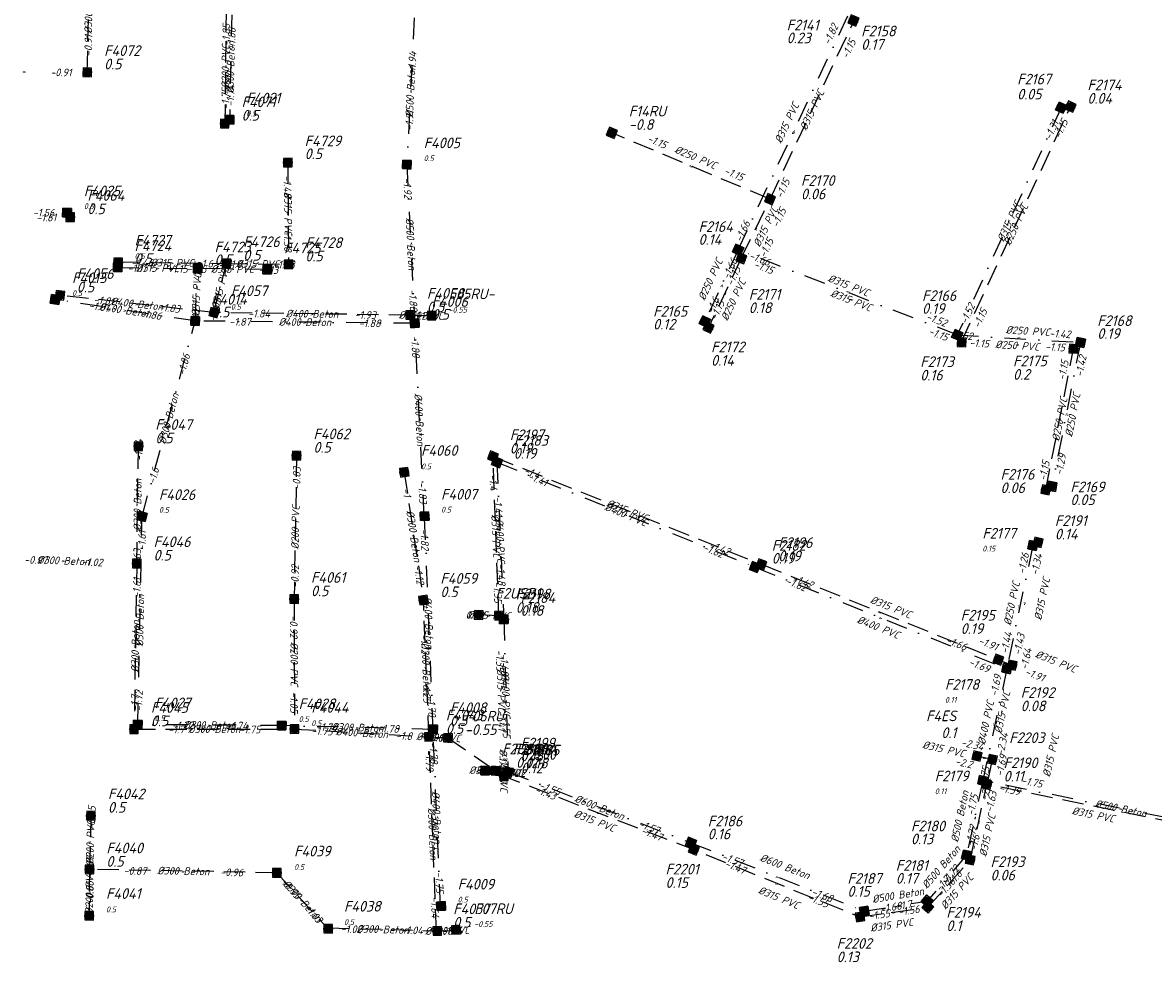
# Model space of a CAD drawing. Header units: metres. Extents: x 153906 to 154973, y 473035 to 474039.
# Tile 1 of 18: x 153908 to 154173, y 473035 to 473255. Entities that reach past the tile are written whole.
import ezdxf
from ezdxf.enums import TextEntityAlignment as Align

# ---------------------------------------------------------------- set-up
doc = ezdxf.new("R2010")
doc.units = ezdxf.units.M
doc.linetypes.add('RI-HWA', pattern=[7.4, 5, -2.4])
doc.linetypes.add('RI-VWA', pattern=[11, 5, -3, 0, -3])
doc.layers.get('0').update_dxf_attribs({"linetype": 'CONTINUOUS'})
for name, color, linetype, lineweight in [('R-OI-RI-BOB-T18', 6, 'CONTINUOUS', 18), ('R-OI-RI-HWA_PUTDEKSELHOOGTE-T25', 150, 'CONTINUOUS', 25), ('R-OI-RI-HWA_PUTNUMMER-T25', 150, 'CONTINUOUS', 25), ('R-OI-RI-HWA_RIOOLPUT_INSPECTIEPUT-S', 150, 'CONTINUOUS', 25), ('R-OI-RI-HWA_TRANSPORTLEIDING-G', 150, 'RI-HWA', 25), ('R-OI-RI-STROOMRICHTING-G', 251, 'CONTINUOUS', 25), ('R-OI-RI-VWA_PUTDEKSELHOOGTE-T25', 34, 'CONTINUOUS', 25), ('R-OI-RI-VWA_PUTNUMMER-T25', 34, 'CONTINUOUS', 25), ('R-OI-RI-VWA_RIOOLPUT_INSPECTIEPUT-S', 34, 'CONTINUOUS', 25), ('R-OI-RI-VWA_TRANSPORTLEIDING-G', 34, 'RI-VWA', 25)]:
    doc.layers.add(name, color=color, linetype=linetype, lineweight=lineweight)
doc.layers.add('R-OI-RI-DIAMETER_RIOOL-T18', color=6, linetype='CONTINUOUS')
doc.styles.add('NLCS-ISO-M500-T25', font='NLCS-ISO.ttf', dxfattribs={"height": 1.25})
doc.styles.add('NLCS-ISO-M750-T18_CURSIEF', font='NLCS-ISO.ttf', dxfattribs={"oblique": 15, "height": 1.35})
doc.styles.add('NLCS-ISO-M750-T25_CURSIEF', font='NLCS-ISO.ttf', dxfattribs={"oblique": 15, "height": 1.875})

# ---------------------------------------------------------------- blocks, each defined once
blk = doc.blocks.new('N-SRI-PUT_VWA-SO')
h = blk.add_hatch(color=256)
edge = h.paths.add_edge_path()
edge.add_arc((0, 0), 2, 0, 360)
at = {"flags": 128}
blk.add_lwpolyline([(-2, 2), (2, 2), (2, -2), (-2, -2)], close=True, dxfattribs=at)
at = {"lineweight": -3, "flags": 128}
blk.add_lwpolyline([(2, -2), (2, 2), (-2, 2), (-2, -2)], close=True, dxfattribs=at)
at = {"lineweight": -3}
blk.add_circle((0, 0), 2, dxfattribs=at)
blk = doc.blocks.new('N-SRI-PUT_HWA-SO')
h = blk.add_hatch(color=256)
h.dxf.hatch_style = 1
h.paths.add_polyline_path([(-2, 0, 1), (2, 0, 1)])
at = {"lineweight": -3, "flags": 128}
blk.add_lwpolyline([(-2, -2), (2, -2), (2, 2), (-2, 2)], close=True, dxfattribs=at)
at = {"lineweight": -3}
blk.add_circle((0, 0), 2, dxfattribs=at)

msp = doc.modelspace()

# ---------------------------------------------------------------- linework, layer by layer
at = {"layer": 'R-OI-RI-HWA_TRANSPORTLEIDING-G', "flags": 128}
for points in [[(154007.9, 473087.5), (154020.99, 473078.52), (154065.5, 473061.32), (154104.41, 473045.56)], [(154120.32, 473047.82), (154130.24, 473058.92)]]:
    msp.add_lwpolyline(points, dxfattribs=at)
at = {"layer": 'R-OI-RI-HWA_TRANSPORTLEIDING-G'}
for points in [[(153923.4, 473243.37, 0), (153924.05, 473273.62, 0)], [(153955.93, 473258.05, 0), (153955.61, 473231.37, 0)], [(154083.34, 473213.65, 0), (154103.02, 473255.44, 0)], [(154128.13, 473180.14, 0), (154153.75, 473235.34, 0)], [(154083.34, 473213.65, 0), (154046.3, 473229.2, 0)], [(153970.38, 473222.23, 0), (153970.55, 473198.4, 0)], [(154076.61, 473199.83, 0), (154083.34, 473213.65, 0)], [(153930.55, 473198.97, 0), (153956, 473198.6, 0)], [(153953.08, 473187.11, 0), (153956, 473198.6, 0)], [(153956, 473198.6, 0), (153970.55, 473198.4, 0)], [(154076.61, 473199.83, 0), (154068.95, 473183.61, 0)], [(153953.08, 473187.11, 0), (153917, 473191.15, 0)], [(153999.01, 473186.5, 0), (153953.08, 473187.11, 0)], [(153999.01, 473186.5, 0), (154004.1, 473186.4, 0)], [(154147.95, 473145.59, 0), (154154.42, 473178.62, 0)], [(153934.98, 473128.34, 0), (153935.39, 473155.8, 0)], [(153972.43, 473153.6, 0), (153971.86, 473119.99, 0)], [(154019.83, 473116.1, 0), (154018.45, 473153.39, 0)], [(154018.45, 473153.39, 0), (154081.31, 473128.14, 0)], [(153997.64, 473149.71, 0), (154002.16, 473119.76, 0)], [(153934.98, 473128.34, 0), (153934.36, 473089.53, 0)], [(154081.31, 473128.14, 0), (154136.81, 473105.81, 0)], [(153971.86, 473119.99, 0), (153971.95, 473089.56, 0)], [(154003.45, 473087.74, 0), (154002.16, 473119.76, 0)], [(154019.83, 473116.1, 0), (154015.1, 473116.28, 0)], [(154136.81, 473105.81, 0), (154140.08, 473104.52, 0)], [(153934.36, 473089.53, 0), (153971.95, 473089.56, 0)], [(153971.95, 473089.56, 0), (154003.45, 473087.74, 0)], [(154005.18, 473042.37, 0), (154003.45, 473087.74, 0)], [(154003.45, 473087.74, 0), (154007.9, 473087.5, 0)], [(154135.41, 473082.45, 0), (154131.83, 473083.25, 0)], [(154135.41, 473082.45, 0), (154134.12, 473076.58, 0)], [(154130.24, 473058.92, 0), (154134.12, 473076.58, 0)], [(154185.77, 473066.02, 0), (154134.12, 473076.58, 0)], [(153924.25, 473069.27, 0), (153923.92, 473056.63, 0)], [(153923.92, 473056.63, 0), (153923.83, 473045.84, 0)], [(153967.81, 473055.89, 0), (153923.98, 473056.72, 0)], [(153967.81, 473055.89, 0), (153979.82, 473042.79, 0)], [(154104.41, 473045.56, 0), (154120.32, 473047.82, 0)], [(153979.82, 473043.01, 0), (154005.37, 473042.3, 0)], [(154005.37, 473042.3, 0), (154010.1, 473042.4, 0)]]:
    msp.add_polyline3d(points, dxfattribs=at)
at = {"layer": 'R-OI-RI-VWA_TRANSPORTLEIDING-G'}
for points in [[(153957.23, 473256.86, 0), (153956.72, 473232.26, 0)], [(154075.84, 473201.8, 0), (154101.87, 473257.22, 0)], [(153999.96, 473256.12, 0), (153998.26, 473221.76, 0)], [(154151.53, 473235.09, 0), (154127.21, 473181.85, 0)], [(153998.26, 473221.76, 0), (154000.12, 473184.6, 0)], [(154075.84, 473201.8, 0), (154068.07, 473185.02, 0)], [(154127.21, 473181.85, 0), (154075.84, 473201.8, 0)], [(153930.53, 473197.67, 0), (153949.27, 473197.4, 0)], [(153948.67, 473185.14, 0), (153949.27, 473197.4, 0)], [(153965.57, 473197.17, 0), (153949.27, 473197.4, 0)], [(153948.67, 473185.14, 0), (153915.88, 473190.17, 0)], [(153936.23, 473139.38, 0), (153948.67, 473185.14, 0)], [(154000.12, 473184.6, 0), (153948.67, 473185.14, 0)], [(154002.33, 473139.46, 0), (154000.12, 473184.6, 0)], [(154127.21, 473181.85, 0), (154156.05, 473180.12, 0)], [(154156.05, 473180.12, 0), (154149.39, 473146.41, 0)], [(154019.38, 473152.06, 0), (154020.96, 473115.26, 0)], [(154019.38, 473152.06, 0), (154079.8, 473127.49, 0)], [(153935.22, 473090.6, 0), (153936.23, 473139.38, 0)], [(154004.41, 473089.48, 0), (154002.41, 473139.42, 0)], [(154144.88, 473132.53, 0), (154138.81, 473103.7, 0)], [(154079.8, 473127.49, 0), (154138.81, 473103.7, 0)], [(154020.96, 473115.26, 0), (154021.99, 473079.54, 0)], [(154138.81, 473103.7, 0), (154133.18, 473077.48, 0)], [(153968.97, 473090.39, 0), (153935.22, 473090.6, 0)], [(154004.41, 473089.48, 0), (153968.97, 473090.39, 0)], [(154006.12, 473048.26, 0), (154004.41, 473089.48, 0)], [(154019.12, 473079.77, 0), (154016.64, 473079.83, 0)], [(154019.12, 473079.77, 0), (154019.9, 473079.69, 0)], [(154021.99, 473079.54, 0), (154019.9, 473079.69, 0)], [(154021.99, 473079.54, 0), (154064.82, 473062.92, 0)], [(154133.18, 473077.48, 0), (154129.39, 473060.04, 0)], [(154197.82, 473064.43, 0), (154133.18, 473077.48, 0)], [(154064.82, 473062.92, 0), (154105.43, 473046.94, 0)], [(154129.39, 473060.04, 0), (154120.18, 473049.29, 0)], [(154105.43, 473046.94, 0), (154120.18, 473049.29, 0)]]:
    msp.add_polyline3d(points, dxfattribs=at)

# ---------------------------------------------------------------- block references
at = {"layer": 'R-OI-RI-HWA_RIOOLPUT_INSPECTIEPUT-S'}
for p, xscale, yscale, zscale, rotation in [((154102.88, 473255.5), 0.4999999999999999, 0.4999999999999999, 0.4999999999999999, 67.6415602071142), ((153923.4, 473243.37), 0.4999999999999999, 0.4999999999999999, 0.4999999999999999, 88.76904044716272), ((154153.75, 473235.34), 0.5, 0.5, 0.5, 245.1054477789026), ((153955.61, 473231.37), 0.5, 0.5, 0.5, 89.29989150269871), ((154046.3, 473229.2), 0.5, 0.5, 0.5, 337.2300594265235), ((153970.38, 473222.23), 0.5, 0.5, 0.5, 270.4110858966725), ((154083.34, 473213.65), 0.5, 0.5, 0.5, 157.2300594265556), ((153919.39, 473209.45), 0.5, 0.5, 0.5, 179.9117996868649), ((154076.61, 473199.83), 0.4999999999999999, 0.4999999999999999, 0.4999999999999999, 339.0851723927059), ((153930.63, 473198.82), 0.5, 0.5, 0.5, 359.8256622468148), ((153956, 473198.6), 0.4999999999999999, 0.4999999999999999, 0.4999999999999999, 359.184863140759), ((153970.55, 473198.4), 0.5, 0.5, 0.5, 90.41108589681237), ((153917, 473191.15), 0.5, 0.5, 0.5, 353.6185013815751), ((153953.08, 473187.11), 0.5, 0.5, 0.5, 75.75390858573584), ((153999.01, 473186.5), 0.5, 0.5, 0.5, 358.8510841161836), ((154004.1, 473186.4), 0.4999999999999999, 0.4999999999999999, 0.4999999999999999, 178.8510841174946), ((154068.95, 473183.61), 0.5, 0.5, 0.5, 64.72540783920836), ((154128.23, 473180.13), 0.5, 0.5, 0.5, 356.7018938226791), ((154154.42, 473178.62), 0.5, 0.5, 0.5, 176.7018938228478), ((153935.39, 473155.8), 0.5, 0.5, 0.5, 269.144591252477), ((153972.43, 473153.6), 0.5, 0.5, 0.5, 269.0284003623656), ((154018.45, 473153.39), 0.5, 0.5, 0.5, 338.1188093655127), ((153997.64, 473149.71), 0.4999999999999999, 0.4999999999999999, 0.4999999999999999, 278.5845388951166), ((154147.95, 473145.59), 0.4999999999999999, 0.4999999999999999, 0.4999999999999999, 78.91911853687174), ((154146.12, 473133.29), 0.5, 0.5, 0.5, 258.1434634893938), ((154081.31, 473128.14), 0.5, 0.5, 0.5, 338.079781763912), ((153934.98, 473128.34), 0.5, 0.5, 0.5, 89.1445912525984), ((153971.86, 473119.99), 0.5, 0.5, 0.5, 89.02840036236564), ((154002.16, 473119.76), 0.4999999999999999, 0.4999999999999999, 0.4999999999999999, 98.58453889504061), ((154015.1, 473116.28), 0.5, 0.5, 0.5, 357.8578556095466), ((154019.83, 473116.1), 0.4999999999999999, 0.4999999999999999, 0.4999999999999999, 92.1271774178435), ((154136.81, 473105.81), 0.5, 0.5, 0.5, 338.4586255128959), ((154140.08, 473104.52), 0.5, 0.5, 0.5, 78.14346348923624), ((153934.36, 473089.53), 0.5, 0.5, 0.5, 89.08476264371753), ((153971.95, 473089.56), 0.5, 0.5, 0.5, 90.16380937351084), ((154003.41, 473087.74), 0.5, 0.5, 0.5, 92.15658806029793), ((154007.9, 473087.5), 0.4999999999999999, 0.4999999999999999, 0.4999999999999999, 176.8965632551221), ((154131.83, 473083.25), 0.5, 0.5, 0.5, 347.5186759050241), ((154135.41, 473082.45), 0.5, 0.5, 0.5, 78.04435141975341), ((154020.99, 473078.52), 0.5, 0.5, 0.5, 91.74104617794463), ((154134.12, 473076.58), 0.4999999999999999, 0.4999999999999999, 0.4999999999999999, 77.59723267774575), ((153924.25, 473069.27), 0.5, 0.5, 0.5, 268.518425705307), ((154065.5, 473061.32), 0.5, 0.5, 0.5, 337.939553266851), ((154130.24, 473058.92), 0.4999999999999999, 0.4999999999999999, 0.4999999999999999, 77.616903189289), ((153923.92, 473056.7), 0.5, 0.5, 0.5, 358.9651650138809), ((153967.81, 473055.89), 0.5, 0.5, 0.5, 270), ((154120.32, 473047.82), 0.5, 0.5, 0.5, 48.18964608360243), ((153923.83, 473045.84), 0.5, 0.5, 0.5, 89.50608310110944), ((154104.41, 473045.56), 0.5, 0.5, 0.5, 8.111953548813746), ((153979.82, 473042.79), 0.4999999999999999, 0.4999999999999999, 0.4999999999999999, 359.3697606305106), ((154005.37, 473042.3), 0.5, 0.5, 0.5, 1.162223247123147), ((154009.76, 473042.55), 0.4999999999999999, 0.4999999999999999, 0.4999999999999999, 183.1969083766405)]:
    msp.add_blockref('N-SRI-PUT_HWA-SO', p, dxfattribs=dict(at, xscale=xscale, yscale=yscale, zscale=zscale, rotation=rotation))
at = {"layer": 'R-OI-RI-VWA_RIOOLPUT_INSPECTIEPUT-S'}
for p, xscale, yscale, zscale, rotation in [((154151.53, 473235.09), 0.5, 0.5, 0.5, 245.4478876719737), ((153956.72, 473232.26), 0.5, 0.5, 0.5, 88.80554069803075), ((153998.26, 473221.76), 0.4999999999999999, 0.4999999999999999, 0.4999999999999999, 87.17127380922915), ((153918.65, 473210.52), 0.4999999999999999, 0.4999999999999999, 0.4999999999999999, 178.7922794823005), ((154075.84, 473201.8), 0.5, 0.5, 0.5, 64.83867047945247), ((153930.53, 473197.67), 0.5, 0.5, 0.5, 359.1810207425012), ((153949.27, 473197.4), 0.4999999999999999, 0.4999999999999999, 0.4999999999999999, 359.1774272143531), ((153965.57, 473197.17), 0.4999999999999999, 0.4999999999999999, 0.4999999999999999, 179.177427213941), ((153915.88, 473190.17), 0.5, 0.5, 0.5, 351.2794469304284), ((153948.67, 473185.14), 0.5, 0.5, 0.5, 87.17955193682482), ((154000.12, 473184.6), 0.5, 0.5, 0.5, 92.86286670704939), ((154068.07, 473185.02), 0.5, 0.5, 0.5, 65.15927739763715), ((154127.21, 473181.85), 0.5, 0.5, 0.5, 65.4478876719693), ((154156.05, 473180.12), 0.4999999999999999, 0.4999999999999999, 0.4999999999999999, 258.829029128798), ((154019.38, 473152.06), 0.5, 0.5, 0.5, 337.8782168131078), ((154149.39, 473146.41), 0.5, 0.5, 0.5, 78.82902912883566), ((153936.23, 473139.38), 0.5, 0.5, 0.5, 74.79150802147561), ((154002.41, 473139.42), 0.4999999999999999, 0.4999999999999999, 0.4999999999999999, 93.00866479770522), ((154144.88, 473132.53), 0.5, 0.5, 0.5, 258.1142461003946), ((154079.8, 473127.49), 0.5, 0.5, 0.5, 338.0387355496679), ((154020.96, 473115.26), 0.5, 0.5, 0.5, 92.45840521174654), ((154138.81, 473103.7), 0.4999999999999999, 0.4999999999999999, 0.4999999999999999, 78.11424610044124), ((154138.81, 473103.7), 0.4999999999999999, 0.4999999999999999, 0.4999999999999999, 78.11424610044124), ((153935.22, 473090.6), 0.5, 0.5, 0.5, 359.643497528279), ((153968.97, 473090.39), 0.5, 0.5, 0.5, 358.5257719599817), ((154004.41, 473089.48), 0.4999999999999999, 0.4999999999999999, 0.4999999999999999, 178.525771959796), ((154016.64, 473079.83), 0.5, 0.5, 0.5, 358.4069367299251), ((154019.12, 473079.77), 0.5, 0.5, 0.5, 355.2363583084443), ((154022.03, 473079.53), 0.5, 0.5, 0.5, 338.7925095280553), ((154133.18, 473077.48), 0.5, 0.5, 0.5, 77.8704748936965), ((154064.82, 473062.92), 0.5, 0.5, 0.5, 338.5171815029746), ((154129.39, 473060.04), 0.4999999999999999, 0.4999999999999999, 0.4999999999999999, 77.7567807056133), ((154120.18, 473049.29), 0.5, 0.5, 0.5, 49.42065691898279), ((154006.28, 473048.09), 0.5, 0.5, 0.5, 92.8133017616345), ((154105.43, 473046.94), 0.5, 0.5, 0.5, 9.063158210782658)]:
    msp.add_blockref('N-SRI-PUT_VWA-SO', p, dxfattribs=dict(at, xscale=xscale, yscale=yscale, zscale=zscale, rotation=rotation))

# ---------------------------------------------------------------- texts
at = {"layer": 'R-OI-RI-BOB-T18', "style": 'NLCS-ISO-M750-T18_CURSIEF', "oblique": 15}
for s, rotation, p in [('-1.85', 89.3814, (153956.89, 473254.7)), ('-1.82', 64.7442, (154099.43, 473254.15)), ('-1.86', 88.8085, (153958.17, 473253.76)), ('-1.94', 87.0896, (154000.56, 473248.08)), ('-0.91', 359.427, (153919.71, 473242.42)), ('-1.15', 337.0817, (154076.69, 473217.85)), ('-1.92', 272.9104, (153997.66, 473213.71)), ('-1.15', 64.7442, (154088.11, 473217.88)), ('-1.15', 64.1713, (154087.23, 473211.03)), ('-1.58', 270.6186, (153969.52, 473201.36)), ('-1.66', 338.8006, (154082.93, 473197.97)), ('-1.6', 359.427, (153952.81, 473197.65)), ('-1.6', 359.427, (153959.62, 473197.55)), ('-1.66', 65.3172, (154075.78, 473199.29)), ('-1.15', 338.8006, (154083.72, 473196.04)), ('-1.15', 359.427, (153946.92, 473196.43)), ('-1.15', 359.427, (153951.3, 473196.37)), ('-1.15', 64.7442, (154076.55, 473197.37)), ('-1.86', 351.4056, (153940.61, 473185.36)), ('-1.83', 353.6975, (153945.02, 473187.01)), ('-1.2', 87.0896, (153949.82, 473188.15)), ('-1.63', 75.6304, (153954.78, 473189.74)), ('-1.52', 65.3172, (154131.45, 473188.71)), ('-1.15', 65.3172, (154134.33, 473187.5)), ('-1.93', 359.427, (153991, 473185.61)), ('-1.88', 359.427, (153992.11, 473183.68)), ('-1.2', 358.8541, (154002.81, 473185.43)), ('-1.52', 356.5623, (154130.76, 473180.63)), ('-1.88', 272.9104, (153999.51, 473176.56)), ('-1.15', 356.5623, (154134.62, 473178.89)), ('-1.86', 75.0575, (153947.54, 473177.16)), ('-1.15', 79.0682, (154153.34, 473175.71)), ('-1.42', 79.0682, (154157.52, 473176.87)), ('-1.4', 272.3375, (154017.75, 473145.36)), ('-1.82', 272.3375, (154001.65, 473131.42)), ('-1.62', 337.6546, (154072.01, 473129.58)), ('-1.42', 338.2276, (154073.52, 473130.19)), ('-1.02', 357.7082, (153926.95, 473127.65)), ('-1.63', 89.3814, (153936.03, 473131.76)), ('-0.92', 88.8085, (153973, 473127.97)), ('-1.12', 278.64, (154000.61, 473123.35)), ('-1.48', 272.3375, (154019.61, 473123.21)), ('0.99', 357.7082, (154016.24, 473115.24)), ('-1.66', 338.2276, (154129.02, 473107.87)), ('-1.91', 338.2276, (154136.31, 473107.87)), ('-1.44', 77.9223, (154140.09, 473112.09)), ('-1.43', 77.9223, (154143.08, 473111.7)), ('-1.69', 338.2276, (154134.41, 473102.72)), ('-1.25', 272.3375, (154002.13, 473095.69)), ('-1.72', 88.8085, (153936.39, 473098.58)), ('-1.05', 270.0456, (153970.94, 473093.36)), ('-1.7', 88.8085, (153935.49, 473097.51)), ('-1.41', 271.7645, (154019.68, 473089.17)), ('-1.55', 271.7645, (154020.76, 473087.5)), ('-1.74', 359.427, (153960.96, 473089.44)), ('-1.78', 358.2811, (153996.38, 473088.68)), ('-1.8', 356.5623, (153999.46, 473086.97)), ('-1.8', 357.1352, (154006.74, 473086.56)), ('-2.34', 347.3949, (154133.15, 473084.48)), ('-1.79', 272.3375, (154002.76, 473079.71)), ('-1.78', 272.3375, (154003.74, 473081.44)), ('-1.43', 271.1915, (154019.98, 473079.17)), ('-1.69', 77.9223, (154138.91, 473083.31)), ('-1.14', 354.2704, (154019.21, 473078.75)), ('-1.14', 355.9893, (154020.35, 473078.65)), ('-1.75', 77.9223, (154134.86, 473080.55)), ('-2.34', 77.3493, (154135.42, 473077.83)), ('-1.39', 348.5408, (154141.76, 473074)), ('-1.75', 77.9223, (154132.14, 473074.07)), ('-1.63', 77.3493, (154136.52, 473074.77)), ('-1.57', 338.8006, (154057, 473064.88)), ('-1.47', 338.8006, (154057.68, 473063.27)), ('-0.87', 88.2355, (153925, 473059.76)), ('-0.96', 358.8541, (153959.88, 473055.04)), ('-1.72', 49.2744, (154127.85, 473056.7)), ('-1.6', 48.1285, (154128.5, 473055.48)), ('-0.86', 89.3814, (153924.9, 473053.92)), ('-1.55', 337.6546, (154096.61, 473047.64)), ('-1.68', 338.8006, (154097.63, 473048.94)), ('-1.03', 312.4445, (153977.35, 473043.94)), ('-1.7', 9.1673, (154116.66, 473047.72)), ('-1.56', 8.0214, (154118.47, 473046.55)), ('-1.04', 358.2811, (154001.95, 473041.46)), ('-1.08', 1.1459, (154008.94, 473041.38))]:
    msp.add_text(s, height=1.8, rotation=rotation, dxfattribs=at).set_placement(p, align=Align.RIGHT)
for s, rotation, p in [('-0.91', 88.8085, (153924.48, 473247.13)), ('-1.15', 64.7442, (154101.57, 473246.39)), ('-1.74', 88.8085, (153957.78, 473235.31)), ('-1.75', 89.3814, (153956.65, 473234.69)), ('-1.91', 87.0896, (153999.65, 473229.69)), ('-1.31', 65.3172, (154149.12, 473227.39)), ('-1.15', 65.3172, (154151.29, 473227.66)), ('-1.15', 337.0817, (154054.4, 473227.21)), ('-1.48', 270.6186, (153969.4, 473219.24)), ('-1.56', 359.427, (153910.64, 473209.63)), ('-1.66', 64.7442, (154076.64, 473203.49)), ('-1.15', 64.1713, (154082.24, 473199.8)), ('-1.11', 359.427, (153932.86, 473196.63)), ('-1.46', 359.427, (153933.72, 473197.92)), ('-1.15', 87.0896, (153950.12, 473194.28)), ('-1.6', 75.6304, (153956.24, 473195.48)), ('-1.58', 359.427, (153966.9, 473197.45)), ('-1.13', 359.427, (153963.52, 473196.2)), ('-1.81', 353.6975, (153924.84, 473189.27)), ('-1.88', 272.9104, (153998.72, 473192.54)), ('-1.6', 65.3172, (154069.95, 473186.7)), ('-1.15', 64.7442, (154070.81, 473185.21)), ('-1.81', 351.4056, (153923.64, 473187.97)), ('-1.84', 359.427, (153961.07, 473186.01)), ('-1.87', 359.427, (153956.66, 473184.06)), ('-1.2', 358.8541, (154000.27, 473185.48)), ('-1.52', 338.8006, (154119.74, 473185.5)), ('-1.15', 338.8006, (154120.29, 473182.06)), ('-1.42', 356.5623, (154148.7, 473181.38)), ('-1.15', 356.5623, (154147.74, 473178.28)), ('-1.54', 89.3814, (153936.34, 473152.36)), ('-1.29', 79.0682, (154151.8, 473148.93)), ('-1.6', 75.0575, (153939.29, 473146.84)), ('-0.83', 88.8085, (153973.29, 473145.58)), ('-1.15', 79.0682, (154148.02, 473147.6)), ('-1.4', 338.2276, (154025.5, 473149.48)), ('-1.41', 337.6546, (154026.41, 473148.12)), ('-1', 278.64, (153997.22, 473145.82)), ('-1.83', 272.9104, (154000.94, 473147.4)), ('-1.41', 272.3375, (154018.72, 473144.02)), ('-1.61', 88.8085, (153937.06, 473131.36)), ('-0.97', 357.7082, (153908.59, 473128.35)), ('-1.26', 77.9223, (154143.03, 473125.74)), ('-1.34', 77.9223, (154146.11, 473125.46)), ('-1.61', 88.8085, (153935.85, 473120.32)), ('-1.62', 338.2276, (154086.85, 473123.58)), ('-1.42', 338.2276, (154088.36, 473124.23)), ('-1.35', 272.3375, (154018.54, 473124.06)), ('-1', 357.7082, (154018.61, 473115.15)), ('-0.92', 270.0456, (153970.87, 473116.19)), ('-1.12', 272.3375, (154001.49, 473111.72)), ('-1.64', 77.9223, (154143.64, 473103.33)), ('-1.35', 271.7645, (154019.08, 473108.08)), ('-1.48', 271.7645, (154020.19, 473107.23)), ('-1.91', 338.2276, (154142.89, 473102.32)), ('-1.69', 77.9223, (154136.56, 473097.11)), ('-1.78', 272.3375, (154003.09, 473097.43)), ('-1.72', 359.427, (153943.21, 473089.55)), ('-1.75', 356.5623, (153975.83, 473088.33)), ('-1.74', 358.2811, (153976.94, 473089.18)), ('-1.1', 357.1352, (154004.52, 473086.68)), ('-2.34', 77.3493, (154138, 473083.23)), ('-2.2', 347.3949, (154126.58, 473081.21)), ('-1.14', 358.2811, (154018.47, 473078.78)), ('-1.14', 354.2704, (154019.6, 473078.71)), ('-1.7', 271.1915, (154019.95, 473080.51)), ('-1.12', 355.9893, (154021.4, 473078.58)), ('-1.55', 338.8006, (154029.09, 473075.71)), ('-1.75', 348.5408, (154142.07, 473076.75)), ('-1.43', 338.8006, (154028.09, 473074.7)), ('-0.85', 88.2355, (153925.21, 473066.1)), ('-1.72', 77.9223, (154130.84, 473062.01)), ('-1.6', 77.3493, (154131.7, 473060.9)), ('-1.57', 338.8006, (154071.9, 473059.06)), ('-1.47', 337.6546, (154072.54, 473057.39)), ('-0.87', 358.8541, (153931.9, 473055.48)), ('-1.75', 272.3375, (154004.9, 473056.1)), ('-1.7', 49.2744, (154123.24, 473051.33)), ('-0.8', 89.3814, (153924.87, 473048.63)), ('-0.95', 312.4445, (153968.66, 473053.58)), ('-1.56', 48.1285, (154123.54, 473049.93)), ('-1.64', 272.3375, (154003.87, 473050.32)), ('-1.55', 8.0214, (154106.54, 473044.85)), ('-1.68', 9.1673, (154109.28, 473046.54)), ('-1.02', 358.2811, (153982.75, 473041.89)), ('-1.04', 1.1459, (154006.38, 473041.39))]:
    msp.add_text(s, height=1.8, rotation=rotation, dxfattribs=at).set_placement(p)
for s, p in [('-1.61', (153911.48, 473208.46)), ('-1.7', (153942.36, 473088.54))]:
    msp.add_text(s, height=1.8, dxfattribs=at).set_placement(p)
msp.add_text('-1.75', height=1.8, dxfattribs=at).set_placement((153963.95, 473088.55), align=Align.RIGHT)
at = {"layer": 'R-OI-RI-DIAMETER_RIOOL-T18', "style": 'NLCS-ISO-M750-T18_CURSIEF', "oblique": 15}
for s, rotation, p in [('%%C300 Beton', 88.8085, (153923.73, 473258.49)), ('%%C200 PVC', 89.3814, (153955.77, 473244.71)), ('%%C300 Beton', 88.8085, (153956.97, 473244.56)), ('%%C500 Beton', 87.0896, (153999.11, 473238.94)), ('%%C315 PVC', 64.7442, (154093.18, 473234.54)), ('%%C315 PVC', 64.7442, (154087.28, 473231.54)), ('%%C250 PVC', 337.0817, (154065.94, 473223.45)), ('%%C315 PVC', 270.6186, (153970.46, 473210.31)), ('%%C315 PVC', 64.1713, (154082.31, 473207.25)), ('%%C315 PVC', 65.3172, (154139.37, 473208.47)), ('%%C250 PVC', 65.3172, (154140.94, 473207.74)), ('%%C500 Beton', 272.9104, (153999.19, 473203.18)), ('%%C315 PVC', 359.427, (153939.9, 473197.53)), ('%%C315 PVC', 359.427, (153943.27, 473198.78)), ('%%C315 PVC', 359.427, (153963.27, 473198.5)), ('%%C250 PVC', 65.3172, (154069.37, 473194.88)), ('%%C315 PVC', 87.0896, (153948.97, 473191.27)), ('%%C315 PVC', 359.427, (153957.42, 473197.28)), ('%%C315 PVC', 75.6304, (153954.54, 473192.86)), ('%%C315 PVC', 338.8006, (154101.76, 473193.47)), ('%%C250 PVC', 64.7442, (154074.76, 473190.1)), ('%%C400 Beton', 353.6975, (153935.04, 473189.13)), ('%%C315 PVC', 338.8006, (154102.37, 473189.98)), ('%%C400 Beton', 351.4056, (153932.28, 473187.65)), ('%%C400 Beton', 359.427, (153976.05, 473186.81)), ('%%C400 Beton', 359.427, (153974.39, 473184.87)), ('%%C400 PVC', 358.8541, (154001.56, 473186.45)), ('%%C250 PVC', 356.5623, (154143.73, 473182.79)), ('%%C250 PVC', 356.5623, (154141.27, 473179.38)), ('%%C300 Beton', 75.0575, (153942.45, 473162.26)), ('%%C400 Beton', 272.9104, (154001.22, 473162.03)), ('%%C250 PVC', 79.0682, (154151.18, 473162.11)), ('%%C250 PVC', 79.0682, (154154.23, 473163.15)), ('%%C300 Beton', 89.3814, (153935.18, 473142.07)), ('%%C315 PVC', 338.2276, (154049.88, 473140.77)), ('%%C200 PVC', 88.8085, (153972.14, 473136.79)), ('%%C300 Beton', 278.64, (153999.9, 473134.73)), ('%%C315 PVC', 272.3375, (154019.14, 473134.75)), ('%%C400 PVC', 337.6546, (154049.59, 473139.78)), ('%%C400 PVC', 272.3375, (154020.17, 473133.66)), ('%%C300 Beton', 357.7082, (153917.81, 473129)), ('%%C250 PVC', 77.9223, (154139.95, 473118.98)), ('%%C315 PVC', 77.9223, (154147.07, 473120.05)), ('%%C300 Beton', 88.8085, (153935.73, 473114.99)), ('%%C400 Beton', 272.3375, (154003.41, 473114.45)), ('%%C315 PVC', 338.2276, (154111.66, 473118.13)), ('%%C315 PVC', 357.7082, (154017.47, 473116.19)), ('%%C300 Beton', 88.8085, (153934.67, 473108.93)), ('%%C400 PVC', 338.2276, (154108.73, 473113.41)), ('%%C200 PVC', 270.0456, (153971.9, 473104.78)), ('%%C300 Beton', 272.3375, (154002.81, 473103.75)), ('%%C315 PVC', 338.2276, (154150.34, 473105.39)), ('%%C315 PVC', 271.7645, (154020.38, 473098.65)), ('%%C400 PVC', 271.7645, (154021.48, 473097.4)), ('%%C315 PVC', 77.9223, (154137.75, 473093.49)), ('%%C400 PVC', 77.9223, (154133.9, 473091.06)), ('%%C300 Beton', 359.427, (153952.1, 473090.49)), ('%%C300 Beton', 358.2811, (153986.69, 473089.93)), ('%%C400 Beton', 356.5623, (153987.7, 473088.65)), ('%%C400 PVC', 357.1352, (154005.68, 473087.62)), ('%%C315 PVC', 77.3493, (154149.12, 473083.33)), ('%%C315 PVC', 271.1915, (154020.96, 473079.86)), ('%%C315 PVC', 347.3949, (154124.03, 473084.89)), ('%%C315 PVC', 358.2811, (154017.88, 473079.8)), ('%%C315 PVC', 354.2704, (154019.51, 473079.73)), ('%%C600 PVC', 355.9893, (154020.95, 473079.61)), ('%%C400 Beton', 272.3375, (154005.26, 473068.87)), ('%%C600 Beton', 338.8006, (154043.41, 473071.23)), ('%%C500 Beton', 77.9223, (154127.8, 473069.09)), ('%%C300 Beton', 272.3375, (154004.32, 473065.05)), ('%%C315 PVC', 348.5408, (154159.07, 473069.52)), ('%%C500 Beton', 348.5408, (154165.5, 473070.96)), ('%%C315 PVC', 338.8006, (154042.28, 473068.07)), ('%%C315 PVC', 77.3493, (154134.24, 473064.69)), ('%%C200 PVC', 88.2355, (153924.09, 473062.95)), ('%%C500 Beton', 49.2744, (154123.4, 473057.24)), ('%%C600 Beton', 338.8006, (154086.85, 473057.39)), ('%%C200 PVC', 89.3814, (153923.88, 473051.24)), ('%%C300 Beton', 358.8541, (153945.9, 473056.31)), ('%%C315 PVC', 48.1285, (154127.13, 473051.53)), ('%%C300 Beton', 312.4445, (153973.82, 473049.34)), ('%%C315 PVC', 337.6546, (154085.42, 473050.08)), ('%%C500 Beton', 9.1673, (154113.32, 473050.66)), ('%%C315 PVC', 8.0214, (154111.85, 473043.68)), ('%%C300 Beton', 358.2811, (153992.6, 473042.65)), ('%%C400 PVC', 1.1459, (154007.73, 473042.35))]:
    msp.add_text(s, height=1.8, rotation=rotation, dxfattribs=at).set_placement(p, align=Align.MIDDLE_CENTER)
msp.add_text('%%C300 Beton', height=1.8, dxfattribs=at).set_placement((153953.15, 473089.54), align=Align.MIDDLE_CENTER)
at = {"layer": 'R-OI-RI-HWA_PUTDEKSELHOOGTE-T25', "style": 'NLCS-ISO-M750-T25_CURSIEF', "oblique": 15}
for s, height, p in [('0.17', 2.5, (154104.7, 473248.65)), ('0.5', 2.5, (153927.35, 473244.06)), ('0.04', 2.5, (154157.69, 473236.03)), ('0.5', 2.5, (153959.55, 473232.06)), ('-0.8', 2.5, (154050.25, 473229.89)), ('0.06', 2.5, (154090.59, 473213.63)), ('0.5', 2.5, (153923.43, 473210.14)), ('0.5', 1.35, (153934.5, 473199.66)), ('0.5', 2.5, (153959.94, 473199.29)), ('0.5', 2.5, (153974.49, 473199.09)), ('0.5', 2.5, (153920.95, 473191.84)), ('0.5', 1.35, (153957.03, 473187.8)), ('0.5', 2.5, (154002.96, 473187.19)), ('-0.55', 1.35, (154008.05, 473187.09)), ('0.18', 2.5, (154078.37, 473186.98)), ('0.14', 2.5, (154069.54, 473174.66)), ('0.16', 2.5, (154118.53, 473171.2)), ('0.2', 2.5, (154140.27, 473171.38)), ('0.5', 2.5, (153939.34, 473156.49)), ('0.5', 2.5, (153976.38, 473154.29)), ('0.19', 2.5, (154022.39, 473154.08)), ('0.5', 1.35, (154001.59, 473150.4)), ('0.06', 2.5, (154137.34, 473144.82)), ('0.14', 2.5, (154150.07, 473133.98)), ('0.5', 2.5, (153938.93, 473129.03)), ('0.19', 2.5, (154085.26, 473128.83)), ('0.5', 2.5, (153975.81, 473120.68)), ('0.5', 2.5, (154006.11, 473120.45)), ('0.18', 2.5, (154023.78, 473116.79)), ('0.19', 2.5, (154128, 473111.84)), ('0.08', 2.5, (154142.07, 473093.73)), ('0.5', 2.5, (153938.31, 473090.22)), ('0.5', 1.35, (153975.89, 473090.25)), ('0.5', 2.5, (154007.4, 473088.43)), ('-0.55', 2.5, (154011.85, 473088.19)), ('0.1', 2.5, (154123.47, 473087.46)), ('0.12', 2.5, (154024.94, 473079.21)), ('0.11', 2.5, (154138.06, 473077.27)), ('0.5', 2.5, (153928.24, 473069.98)), ('0.5', 2.5, (153927.87, 473057.32)), ('0.5', 1.35, (153971.85, 473056.58)), ('0.06', 2.5, (154135, 473054.11)), ('0.15', 2.5, (154058.86, 473052.36)), ('0.5', 1.35, (153927.79, 473046.64)), ('0.5', 1.35, (153983.54, 473043.67)), ('0.5', 2.5, (154009.12, 473043.06)), ('0.1', 2.5, (154124.65, 473042.25)), ('0.13', 2.5, (154098.95, 473034.96))]:
    msp.add_text(s, height=height, dxfattribs=at).set_placement(p)
at = {"layer": 'R-OI-RI-HWA_PUTNUMMER-T25', "style": 'NLCS-ISO-M750-T25_CURSIEF', "oblique": 15}
for s, p in [('F2158', (154104.7, 473251.79)), ('F4072', (153927.35, 473247.2)), ('F2174', (154157.69, 473239.17)), ('F4071', (153959.55, 473235.2)), ('F14RU', (154050.25, 473233.03)), ('F2170', (154090.59, 473216.78)), ('F4064', (153923.43, 473213.28)), ('F4727', (153934.5, 473202.8)), ('F4726', (153959.94, 473202.44)), ('F4728', (153974.49, 473202.23)), ('F4056', (153920.95, 473194.98)), ('F4057', (153957.03, 473190.95)), ('F4058', (154002.96, 473190.34)), ('F05RU-', (154008.05, 473190.23)), ('F2171', (154078.37, 473190.12)), ('F2172', (154069.54, 473177.81)), ('F2173', (154118.53, 473174.35)), ('F2175', (154140.27, 473174.52)), ('F4047', (153939.34, 473159.63)), ('F4062', (153976.38, 473157.43)), ('F2197', (154022.39, 473157.23)), ('F4060', (154001.59, 473153.55)), ('F2176', (154137.34, 473147.97)), ('F2191', (154150.07, 473137.12)), ('F4046', (153938.93, 473132.17)), ('F2196', (154085.26, 473131.98)), ('F4061', (153975.81, 473123.82)), ('F4059', (154006.11, 473123.59)), ('F2USB1', (154019.05, 473120.11)), ('F2198', (154023.78, 473119.94)), ('F2195', (154128, 473114.98)), ('F2192', (154142.07, 473096.87)), ('F4045', (153938.31, 473093.36)), ('F4044', (153975.89, 473093.39)), ('F4043', (154007.4, 473091.58)), ('F06RU', (154011.85, 473091.33)), ('F4ES', (154119.89, 473091.4)), ('F2203', (154139.36, 473086.29)), ('F2200', (154024.94, 473082.35)), ('F2190', (154138.06, 473080.41)), ('F4042', (153928.24, 473073.13)), ('F4040', (153927.87, 473060.46)), ('F4039', (153971.85, 473059.72)), ('F2201', (154058.86, 473055.5)), ('F2193', (154135, 473057.25)), ('F4041', (153927.79, 473049.78)), ('F4038', (153983.54, 473046.81)), ('F4037', (154009.12, 473046.2)), ('F07RU', (154014.05, 473046.23)), ('F2194', (154124.65, 473045.39)), ('F2202', (154098.95, 473038.1))]:
    msp.add_text(s, height=2.5, dxfattribs=at).set_placement(p)
at = {"layer": 'R-OI-RI-STROOMRICHTING-G', "style": 'NLCS-ISO-M500-T25'}
for rotation, p in [(359.427, (153908.67, 473243.57)), (89.3814, (153955.77, 473244.71)), (88.8085, (153956.97, 473244.56)), (87.0896, (153999.11, 473238.94)), (244.653, (154093.18, 473234.54)), (64.7442, (154088.86, 473229.51)), (337.0817, (154064.82, 473221.43)), (270.6186, (153970.46, 473210.31)), (245.2259, (154139.37, 473208.47)), (64.1713, (154079.97, 473206.74)), (245.2259, (154140.94, 473207.74)), (92.8192, (153999.19, 473203.18)), (359.427, (153943.27, 473198.78)), (179.3358, (153963.27, 473198.5)), (359.427, (153939.9, 473197.53)), (179.3358, (153957.42, 473197.28)), (255.5392, (153954.54, 473192.86)), (65.3172, (154071.96, 473193.41)), (266.9983, (153948.97, 473191.27)), (64.7442, (154072.78, 473191.72)), (158.7093, (154101.53, 473191.83)), (351.4056, (153932.28, 473187.65)), (353.6975, (153935.04, 473189.13)), (159.2823, (154102.37, 473189.98)), (359.427, (153974.39, 473184.87)), (359.427, (153976.05, 473186.81)), (358.8541, (154001.56, 473186.45)), (176.471, (154141.63, 473180.99)), (176.471, (154141.27, 473179.38)), (75.0575, (153942.45, 473162.26)), (92.8192, (154001.22, 473162.03)), (79.0682, (154151.18, 473162.11)), (79.0682, (154152.72, 473163.26)), (269.2902, (153935.18, 473142.07)), (337.6546, (154049.59, 473139.78)), (338.2276, (154049.88, 473140.77)), (269.2902, (153972.14, 473136.79)), (278.64, (153999.9, 473134.73)), (92.2462, (154019.14, 473134.75)), (272.3375, (154020.17, 473133.66)), (357.7082, (153917.81, 473129)), (258.404, (154143.1, 473118.9)), (357.7082, (154017.47, 473116.19)), (338.2276, (154109.06, 473116.98)), (257.831, (154141.85, 473118.12)), (268.7172, (153935.73, 473114.99)), (92.2462, (154003.37, 473114.47)), (338.2276, (154109.31, 473115.6)), (269.2902, (153934.67, 473108.93)), (338.2276, (154138.45, 473105.16)), (270.0456, (153971.9, 473104.78)), (272.3375, (154002.81, 473103.75)), (271.7645, (154020.38, 473098.65)), (271.7645, (154021.48, 473097.4)), (257.831, (154137.75, 473093.49)), (359.427, (153952.1, 473090.49)), (358.2811, (153986.69, 473089.93)), (257.831, (154135.99, 473090.59)), (356.5623, (153987.7, 473088.65)), (357.1352, (154005.68, 473087.62)), (347.3949, (154133.62, 473082.85)), (358.2811, (154017.88, 473079.8)), (174.1792, (154019.51, 473079.73)), (175.898, (154020.95, 473079.61)), (91.1003, (154020.96, 473079.86)), (257.831, (154134.76, 473079.52)), (338.8006, (154043.41, 473071.23)), (168.4496, (154159.94, 473071.3)), (348.5408, (154165.5, 473070.96)), (92.2462, (154005.32, 473068.81)), (338.8006, (154043.25, 473069.92)), (77.9223, (154131.29, 473068.76)), (77.3493, (154132.18, 473067.75)), (268.1442, (153924.11, 473062.96)), (92.2462, (154004.32, 473065.05)), (358.8541, (153945.91, 473056.26)), (338.8006, (154085.12, 473054.93)), (337.6546, (154084.96, 473053.44)), (49.2744, (154124.79, 473054.67)), (48.1285, (154125.28, 473053.37)), (89.3814, (153923.88, 473051.29)), (312.4445, (153973.74, 473049.43)), (9.1673, (154112.81, 473048.11)), (8.0214, (154112.36, 473046.69)), (358.8541, (153992.38, 473042.67)), (0.573, (154007.64, 473042.38))]:
    msp.add_text('>', height=1.25, rotation=rotation, dxfattribs=at).set_placement(p, align=Align.MIDDLE_CENTER)
msp.add_text('>', height=1.25, dxfattribs=at).set_placement((153953.15, 473089.54), align=Align.MIDDLE_CENTER)
at = {"layer": 'R-OI-RI-VWA_PUTDEKSELHOOGTE-T25', "style": 'NLCS-ISO-M750-T25_CURSIEF', "oblique": 15}
for s, height, p in [('0.23', 2.5, (154087.24, 473250.17)), ('0.05', 2.5, (154141.24, 473237.01)), ('0.5', 1.35, (153960.66, 473233.07)), ('0.5', 2.5, (153974.32, 473223.04)), ('0.5', 1.35, (154002.21, 473222.57)), ('0.5', 1.35, (153922.6, 473211.34)), ('0.14', 2.5, (154066.59, 473202.97)), ('0.5', 2.5, (153934.47, 473198.48)), ('0.5', 2.5, (153953.22, 473198.22)), ('0.5', 1.35, (153969.52, 473197.98)), ('0.5', 1.35, (153919.83, 473190.98)), ('0.5', 2.5, (153952.62, 473185.96)), ('0.5', 2.5, (154004.06, 473185.42)), ('0.19', 2.5, (154118.96, 473186.81)), ('0.12', 2.5, (154055.96, 473183.13)), ('0.19', 2.5, (154159.99, 473180.94)), ('0.19', 2.5, (154023.32, 473152.87)), ('0.05', 2.5, (154153.7, 473142.01)), ('0.5', 1.35, (153940.18, 473140.2)), ('0.5', 1.35, (154006.27, 473140.27)), ('0.15', 1.35, (154133.08, 473131.15)), ('0.19', 2.5, (154083.75, 473128.31)), ('0.18', 2.5, (154024.9, 473116.07)), ('0.11', 1.35, (154124.31, 473095.73)), ('0.5', 1.35, (153939.17, 473091.42)), ('0.5', 1.35, (153972.92, 473091.21)), ('0.5', 2.5, (154008.35, 473090.29)), ('0.15', 2.5, (154024.88, 473082.02)), ('0.12', 2.5, (154023.84, 473080.5)), ('0.18', 2.5, (154025.94, 473080.35)), ('0.11', 1.35, (154121.93, 473074.3)), ('0.16', 2.5, (154068.76, 473063.74)), ('0.13', 2.5, (154116.35, 473062.58)), ('0.17', 2.5, (154112.8, 473053.35)), ('0.15', 2.5, (154101.47, 473050.3)), ('0.5', 1.35, (154010.17, 473048.96)), ('-0.55', 1.35, (154014.05, 473043.22))]:
    msp.add_text(s, height=height, dxfattribs=at).set_placement(p)
at = {"layer": 'R-OI-RI-VWA_PUTNUMMER-T25', "style": 'NLCS-ISO-M750-T25_CURSIEF', "oblique": 15}
for s, p in [('F2141', (154087.24, 473253.19)), ('F2167', (154141.24, 473240.53)), ('F4021', (153960.66, 473236.09)), ('F4729', (153974.32, 473226.06)), ('F4005', (154002.21, 473225.59)), ('F4025', (153922.6, 473214.35)), ('F2164', (154066.59, 473205.99)), ('F4724', (153934.47, 473201.5)), ('F4723', (153953.22, 473201.23)), ('F4725', (153969.52, 473201)), ('F4015', (153919.83, 473194)), ('F4014', (153952.62, 473188.97)), ('F4006', (154004.06, 473188.44)), ('F2166', (154118.96, 473189.82)), ('F2165', (154055.96, 473186.15)), ('F2168', (154159.99, 473183.96)), ('F2183', (154023.32, 473155.89)), ('F4026', (153940.18, 473143.21)), ('F4007', (154006.27, 473143.29)), ('F2169', (154153.7, 473145.03)), ('F2177', (154133.08, 473134.17)), ('F2182', (154083.75, 473131.33)), ('F2184', (154024.9, 473119.09)), ('F2178', (154124.31, 473098.75)), ('F4027', (153939.17, 473094.43)), ('F4028', (153972.92, 473094.22)), ('F4008', (154008.35, 473093.31)), ('F2199', (154024.88, 473085.03)), ('F2USB', (154020.58, 473083.67)), ('F2188A', (154023.06, 473083.6)), ('F2188', (154023.84, 473083.52)), ('F2185', (154025.94, 473083.37)), ('F2179', (154121.93, 473077.32)), ('F2186', (154068.76, 473066.76)), ('F2180', (154116.35, 473065.6)), ('F2181', (154112.8, 473056.37)), ('F2187', (154101.47, 473053.32)), ('F4009', (154010.17, 473051.98))]:
    msp.add_text(s, height=2.5, dxfattribs=at).set_placement(p)

doc.saveas('drawing.dxf')
